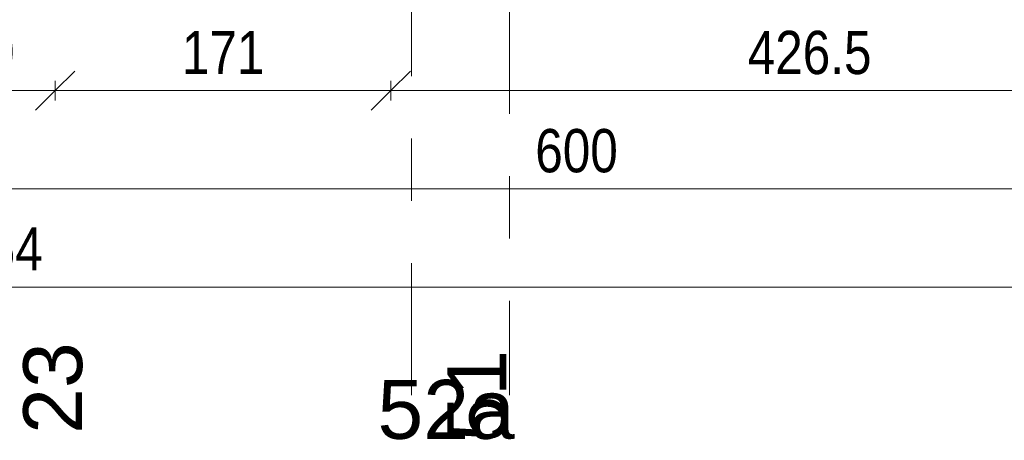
# Model space of a CAD drawing. Header units: centimetres. Extents: x -1737 to 22393, y -8842 to 3838.
# Tile 24 of 65: x 4 to 505, y 0 to 214. Entities that reach past the tile are written whole.
import ezdxf

# ---------------------------------------------------------------- set-up
doc = ezdxf.new("R2010")
doc.units = ezdxf.units.CM
doc.linetypes.add('Oś', pattern=[222.25, 127, -31.75, 31.75, -31.75])
for name, color, linetype, lineweight in [('A-ANNO-DIMS', 211, 'Continuous', 13), ('A-ANNO-DIMS-100', 211, 'Continuous', 13), ('S-GRID', 1, 'Continuous', 13), ('S-GRID-IDEN', 1, 'Continuous', 13)]:
    doc.layers.add(name, color=color, linetype=linetype, lineweight=lineweight)
doc.styles.add('Arial Narrow_1', font='ARIALN.TTF', dxfattribs={"height": 22})
doc.styles.add('Arial_4', font='arial.ttf', dxfattribs={"height": 30})
doc.dimstyles.new('Diagonal_1_100__0_1_', dxfattribs={"dimscale": 30.48, "dimtxt": 22.515481, "dimasz": 0.656168, "dimexe": 0.164042, "dimexo": 0.0625, "dimgap": 0.065617, "dimtad": 1, "dimdec": 1, "dimrnd": 0.1, "dimdsep": 46, "dimtxsty": 'Arial Narrow_1', "dimblk1": 'OBLIQUE', "dimblk2": 'OBLIQUE', "dimsah": 1, "dimcen": 0.09, "dimazin": 0, "dimtfac": 1, "dimtdec": 4, "dimtix": 1, "dimtmove": 0, "dimatfit": 3, "dimfxl": 0, "dimtvp": 1, "dimtolj": 1, "dimtzin": 0, "dimarcsym": 0})

# ---------------------------------------------------------------- blocks, each defined once
blk = doc.blocks.new('Pawilon F_rvt-1-3_piętro I __3_90 m_ - stan projektowany')
at = {"layer": 'S-GRID', "linetype": 'Oś'}
blk.add_line((253.38, 515.63), (253.38, 23.18), dxfattribs=at)
at = {"layer": 'S-GRID-IDEN', "insert": (221.07, 15.72), "char_height": 30, "width": 72.1, "attachment_point": 5, "line_spacing_factor": 0.936439, "style": 'Arial_4'}
blk.add_mtext('\\pxqc,t4.23333,8.46667,12.7,16.93333,21.16667,25.4,29.63333,33.86667,38.1,42.33333,46.56667,50.8,55.03333,59.26667,63.5,67.73333,71.96667,76.2,80.43333,84.66667,88.9,93.13333,97.36667,101.6,105.83333,110.06667,114.3,118.53333,122.76667,127,131.23333,135.46667;{52a}', dxfattribs=at)
blk = doc.blocks.new('Pawilon E_rvt-1-3_piętro I __3_90 m_ - stan projektowany')
at = {"layer": 'S-GRID', "linetype": 'Oś'}
blk.add_line((203.38, 534.83), (203.38, 23.18), dxfattribs=at)
at = {"layer": 'S-GRID-IDEN', "insert": (236.88, 22.85), "char_height": 30, "width": 48.3, "attachment_point": 5, "rotation": 90, "line_spacing_factor": 0.936439, "style": 'Arial_4'}
blk.add_mtext('\\pxqc,t4.23333,8.46667,12.7,16.93333,21.16667,25.4,29.63333,33.86667,38.1,42.33333,46.56667,50.8,55.03333,59.26667,63.5,67.73333,71.96667,76.2,80.43333,84.66667,88.9,93.13333,97.36667,101.6,105.83333,110.06667,114.3,118.53333,122.76667,127,131.23333,135.46667;{51}', dxfattribs=at)
blk = doc.blocks.new('DIMBLOCK18-3_piętro I __3_90 m_ - stan projektowany')
at = {"layer": 'A-ANNO-DIMS-100', "transparency": 16777216}
for p, q in [((-12.62, 128.23), (-2.62, 138.23)), ((587.38, 128.23), (597.38, 138.23)), ((-12.62, 133.23), (-12.62, 123.23)), ((-12.62, 128.23), (-12.62, 133.23)), ((587.38, 133.23), (587.38, 123.23)), ((587.38, 128.23), (587.38, 133.23)), ((-12.62, 128.23), (-22.62, 118.23)), ((-12.62, 128.23), (587.38, 128.23)), ((587.38, 128.23), (577.38, 118.23))]:
    blk.add_line(p, q, dxfattribs=at)
at = {"layer": 'A-ANNO-DIMS-100', "color": 0, "transparency": 16777216, "insert": (266.47, 158.67), "char_height": 22, "width": 50.1774, "attachment_point": 1, "line_spacing_factor": 0.974696, "style": 'Arial Narrow_1'}
blk.add_mtext('600', dxfattribs=at)
blk = doc.blocks.new('_Oblique')
at = {"color": 0, "linetype": 'ByBlock', "lineweight": -2}
blk.add_line((-0.5, -0.5), (0.5, 0.5), dxfattribs=at)
blk = doc.blocks.new('DIMBLOCK199-3_piętro I __3_90 m_ - stan projektowany')
at = {"layer": 'A-ANNO-DIMS-100', "transparency": 16777216}
for p, q in [((-1239.62, 78.23), (-1229.62, 88.23)), ((1214.38, 78.23), (1224.38, 88.23)), ((-1239.62, 83.23), (-1239.62, 73.23)), ((-1239.62, 78.23), (-1239.62, 83.23)), ((1214.38, 83.23), (1214.38, 73.23)), ((1214.38, 78.23), (1214.38, 83.23)), ((-1239.62, 78.23), (-1249.62, 68.23)), ((-1239.62, 78.23), (1214.38, 78.23)), ((1214.38, 78.23), (1204.38, 68.23))]:
    blk.add_line(p, q, dxfattribs=at)
at = {"layer": 'A-ANNO-DIMS-100', "color": 0, "transparency": 16777216, "insert": (-40.5, 108.67), "char_height": 22, "width": 66.9031, "attachment_point": 1, "line_spacing_factor": 0.974696, "style": 'Arial Narrow_1'}
blk.add_mtext('2454', dxfattribs=at)
blk = doc.blocks.new('DIMBLOCK204-3_piętro I __3_90 m_ - stan projektowany')
at = {"layer": 'A-ANNO-DIMS-100', "transparency": 16777216}
for p, q in [((-47.12, 178.23), (-37.12, 188.23)), ((21.88, 178.23), (31.88, 188.23)), ((-47.12, 183.23), (-47.12, 173.23)), ((-47.12, 178.23), (-47.12, 183.23)), ((21.88, 183.23), (21.88, 173.23)), ((21.88, 178.23), (21.88, 183.23)), ((-47.12, 178.23), (-57.12, 168.23)), ((-47.12, 178.23), (21.88, 178.23)), ((21.88, 178.23), (11.88, 168.23))]:
    blk.add_line(p, q, dxfattribs=at)
at = {"layer": 'A-ANNO-DIMS-100', "color": 0, "transparency": 16777216, "insert": (-26.56, 208.67), "char_height": 22, "width": 33.4516, "attachment_point": 1, "line_spacing_factor": 0.974696, "style": 'Arial Narrow_1'}
blk.add_mtext('69', dxfattribs=at)
blk = doc.blocks.new('DIMBLOCK205-3_piętro I __3_90 m_ - stan projektowany')
at = {"layer": 'A-ANNO-DIMS-100', "transparency": 16777216}
for p, q in [((21.88, 178.23), (31.88, 188.23)), ((192.88, 178.23), (202.88, 188.23)), ((21.88, 183.23), (21.88, 173.23)), ((21.88, 178.23), (21.88, 183.23)), ((192.88, 183.23), (192.88, 173.23)), ((192.88, 178.23), (192.88, 183.23)), ((21.88, 178.23), (11.88, 168.23)), ((21.88, 178.23), (192.88, 178.23)), ((192.88, 178.23), (182.88, 168.23))]:
    blk.add_line(p, q, dxfattribs=at)
at = {"layer": 'A-ANNO-DIMS-100', "color": 0, "transparency": 16777216, "insert": (86.47, 208.67), "char_height": 22, "width": 50.1774, "attachment_point": 1, "line_spacing_factor": 0.974696, "style": 'Arial Narrow_1'}
blk.add_mtext('171', dxfattribs=at)
blk = doc.blocks.new('DIMBLOCK281-3_piętro I __3_90 m_ - stan projektowany')
at = {"layer": 'A-ANNO-DIMS-100', "transparency": 16777216}
for p, q in [((192.88, 178.23), (202.88, 188.23)), ((619.38, 178.23), (629.38, 188.23)), ((192.88, 183.23), (192.88, 173.23)), ((192.88, 178.23), (192.88, 183.23)), ((619.38, 183.23), (619.38, 173.23)), ((619.38, 178.23), (619.38, 183.23)), ((192.88, 178.23), (182.88, 168.23)), ((192.88, 178.23), (619.38, 178.23)), ((619.38, 178.23), (609.38, 168.23))]:
    blk.add_line(p, q, dxfattribs=at)
at = {"layer": 'A-ANNO-DIMS-100', "color": 0, "transparency": 16777216, "insert": (374.68, 208.67), "char_height": 22, "width": 75.4805, "attachment_point": 1, "line_spacing_factor": 0.974696, "style": 'Arial Narrow_1'}
blk.add_mtext('426.5', dxfattribs=at)

msp = doc.modelspace()

# ---------------------------------------------------------------- block references
at = {"lineweight": 5}
for name in ['Pawilon E_rvt-1-3_piętro I __3_90 m_ - stan projektowany', 'Pawilon F_rvt-1-3_piętro I __3_90 m_ - stan projektowany']:
    msp.add_blockref(name, (0, 0), dxfattribs=at)

# ---------------------------------------------------------------- texts
at = {"layer": 'S-GRID-IDEN', "insert": (20.88, 26.79), "char_height": 30, "width": 48.3, "attachment_point": 5, "rotation": 90, "line_spacing_factor": 0.936439, "style": 'Arial_4'}
msp.add_mtext('\\pxqc,t4.23333,8.46667,12.7,16.93333,21.16667,25.4,29.63333,33.86667,38.1,42.33333,46.56667,50.8,55.03333,59.26667,63.5,67.73333,71.96667,76.2,80.43333,84.66667,88.9,93.13333,97.36667,101.6,105.83333,110.06667,114.3,118.53333,122.76667,127,131.23333,135.46667;{23}', dxfattribs=at)

# ---------------------------------------------------------------- dimensions: what is measured, and where the dimension line sits
at = {"layer": 'A-ANNO-DIMS'}
for base, p1, p2, override, picture, middle in [((21.88, 178.23), (-47.12, 183.23), (21.88, 183.23), {"dimpost": '<>', "dimfxl": 69}, 'DIMBLOCK204-3_piętro I __3_90 m_ - stan projektowany', (-12.62, 191.47)), ((192.88, 178.23), (21.88, 183.23), (192.88, 183.23), {"dimpost": '<>', "dimfxl": 171}, 'DIMBLOCK205-3_piętro I __3_90 m_ - stan projektowany', (107.38, 191.28)), ((587.38, 128.23), (-12.62, 133.23), (587.38, 133.23), {"dimpost": '<>', "dimfxl": 600}, 'DIMBLOCK18-3_piętro I __3_90 m_ - stan projektowany', (287.38, 141.47)), ((1214.38, 78.23), (-1239.62, 83.23), (1214.38, 83.23), {"dimpost": '<>', "dimfxl": 2454}, 'DIMBLOCK199-3_piętro I __3_90 m_ - stan projektowany', (-12.62, 91.47))]:
    dim = msp.add_linear_dim(base=base, p1=p1, p2=p2, angle=0, dimstyle='Diagonal_1_100__0_1_', override=override, dxfattribs=at)
    dim.commit()
    dim.dimension.update_dxf_attribs({"geometry": picture, "text_midpoint": middle})
dim = msp.add_linear_dim(base=(619.38, 178.23), p1=(192.88, 183.23), p2=(619.38, 183.23), dimstyle='Diagonal_1_100__0_1_', override={"dimpost": '<>', "dimfxl": 426.5}, dxfattribs=at)
dim.commit()
dim.dimension.update_dxf_attribs({"geometry": 'DIMBLOCK281-3_piętro I __3_90 m_ - stan projektowany', "text_midpoint": (406.13, 191.47)})

doc.saveas('drawing.dxf')
